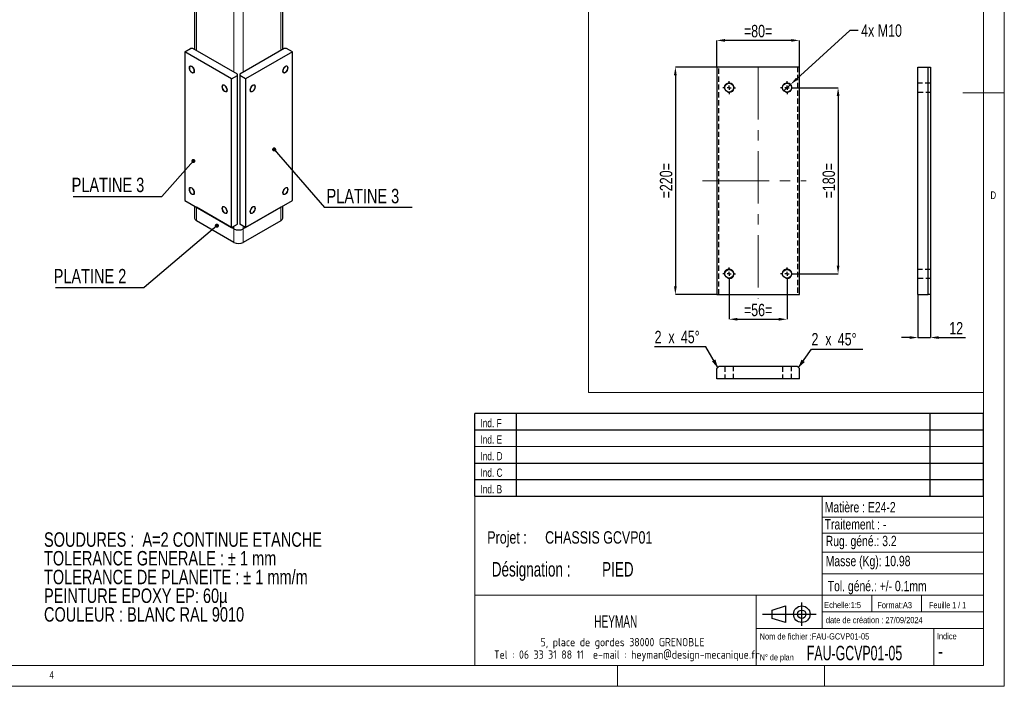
# Model space of a CAD drawing. Header units: millimetres. Extents: x 5 to 415, y 5 to 292.
# Tile 2 of 3: x 177 to 415, y 5 to 166. Entities that reach past the tile are written whole.
import ezdxf

# ---------------------------------------------------------------- set-up
doc = ezdxf.new("R2010")
doc.units = ezdxf.units.MM
doc.header["$PDSIZE"] = -1
doc.linetypes.add('CENTERX2', pattern=[20.32, 12.7, -2.54, 2.54, -2.54])
doc.linetypes.add('HIDDEN', pattern=[1.905, 1.27, -0.635])
for name, color, linetype in [('COTES', 1, 'Continuous'), ('NOTES', 6, 'Continuous'), ('TRAIT-MIXTES', 3, 'CENTERX2'), ('TRAIT-TIRET', 2, 'HIDDEN')]:
    doc.layers.add(name, color=color, linetype=linetype)
doc.layers.add('TRAIT-FORT', color=4, linetype='Continuous', lineweight=25)
doc.styles.add('SLDTEXTSTYLE0', font='TXT', dxfattribs={"width": 0.75})
doc.styles.add('SLDTEXTSTYLE1', font='TXT', dxfattribs={"width": 0.695728})
doc.styles.add('SLDTEXTSTYLE2', font='TXT', dxfattribs={"width": 0.637841})
doc.styles.add('SLDTEXTSTYLE3', font='TXT', dxfattribs={"width": 0.7})
doc.styles.add('SLDTEXTSTYLE4', font='TXT', dxfattribs={"width": 0.692308})
doc.styles.add('SLDTEXTSTYLE5', font='ISOCP3', dxfattribs={"width": 0.96})
doc.styles.add('SLDTEXTSTYLE6', font='TXT', dxfattribs={"width": 0.605})
doc.dimstyles.new('SLDDIMSTYLE0', dxfattribs={"dimtxt": 3, "dimasz": 2, "dimexe": 0, "dimexo": 0.0625, "dimgap": 0.75, "dimtad": 1, "dimlfac": 4, "dimrnd": 1e-09, "dimzin": 12, "dimdsep": 46, "dimtxsty": 'SLDTEXTSTYLE0', "dimsah": 1, "dimcen": 0.09, "dimadec": 0, "dimazin": 3, "dimtfac": 1, "dimtofl": 0, "dimtmove": 0, "dimatfit": 3, "dimfxl": 1, "dimfrac": 2, "dimtolj": 1, "dimtzin": 12, "dimarcsym": 0})
doc.dimstyles.new('SLDDIMSTYLE1', dxfattribs={"dimtxt": 3, "dimasz": 2, "dimexe": 0, "dimexo": 0.0625, "dimgap": 0.75, "dimtad": 1, "dimlfac": 4, "dimrnd": 1e-09, "dimzin": 12, "dimdsep": 46, "dimtxsty": 'SLDTEXTSTYLE0', "dimsah": 1, "dimcen": 0.09, "dimadec": 0, "dimazin": 3, "dimtfac": 1, "dimtmove": 0, "dimatfit": 0, "dimfxl": 1, "dimfrac": 2, "dimtolj": 1, "dimtzin": 12, "dimarcsym": 0})
doc.dimstyles.new('SLDDIMSTYLE3', dxfattribs={"dimtxt": 3, "dimasz": 2, "dimexe": 0, "dimexo": 0.0625, "dimgap": 0.75, "dimtad": 0, "dimtih": 1, "dimtoh": 1, "dimlfac": 4, "dimrnd": 1e-09, "dimzin": 12, "dimdsep": 46, "dimtxsty": 'SLDTEXTSTYLE0', "dimblk1": 'NONE', "dimsah": 1, "dimcen": 0, "dimadec": 0, "dimazin": 3, "dimtfac": 1, "dimtmove": 0, "dimatfit": 3, "dimldrblk": 'NONE', "dimfxl": 1, "dimfrac": 2, "dimtolj": 1, "dimtzin": 12, "dimarcsym": 0})
doc.dimstyles.new('SLDDIMSTYLE6', dxfattribs={"dimtxt": 0.18, "dimasz": 1, "dimexe": 0, "dimexo": 0.0625, "dimgap": 0, "dimtad": 0, "dimtih": 1, "dimtoh": 1, "dimdec": 0, "dimrnd": 1e-09, "dimzin": 0, "dimdsep": 46, "dimtxsty": 'Standard', "dimblk1": 'DOT', "dimblk2": 'DOT', "dimsah": 1, "dimcen": 0.09, "dimadec": 0, "dimazin": 0, "dimtfac": 1, "dimtdec": 0, "dimtofl": 0, "dimtmove": 0, "dimatfit": 3, "dimldrblk": 'DOT', "dimfxl": 1, "dimfrac": 2, "dimtolj": 1, "dimtzin": 0, "dimarcsym": 0})

# ---------------------------------------------------------------- blocks, each defined once
blk = doc.blocks.new('TAB MODIFS')
for p, q in [((123, 20), (0, 20)), ((0, 0), (0, 20)), ((10, 20), (10, 0)), ((110, 20), (110, 0)), ((123, 0), (123, 20)), ((0, 16), (123, 16)), ((0, 8), (123, 8)), ((0, 4), (123, 4)), ((0, 0), (123, 0))]:
    blk.add_line(p, q)
at = {"color": 7, "linetype": 'Continuous', "lineweight": 18}
blk.add_line((0, 12), (123, 12), dxfattribs=at)
at = {"color": 7}
for tag in ['AUTOATTR0', 'AUTOATTR1', 'AUTOATTR2', 'AUTOATTR3', 'AUTOATTR4', 'AUTOATTR5', 'AUTOATTR6', 'AUTOATTR7', 'AUTOATTR8', 'AUTOATTR9']:
    blk.add_attdef(tag, (0, 0), '', height=1, dxfattribs=at)
at = {"layer": 'NOTES', "color": 211, "char_height": 2, "attachment_point": 1, "style": 'SLDTEXTSTYLE0'}
for s, insert in [('Ind. F', (1.36, 18.66)), ('Ind. E', (1.36, 14.66)), ('Ind. D', (1.36, 10.66)), ('Ind. C', (1.36, 6.66)), ('Ind. B', (1.36, 2.66))]:
    blk.add_mtext(s, dxfattribs=dict(at, insert=insert))
blk = doc.blocks.new('Bloc2')
for p, q in [((2.32, 3.8), (5.55, 4.8)), ((5.55, 4.8), (5.55, 0.8)), ((9.48, 0), (9.48, 5.6)), ((0, 2.8), (12.98, 2.8)), ((2.32, 1.8), (2.32, 3.8)), ((5.55, 0.8), (2.32, 1.8))]:
    blk.add_line(p, q)
for radius in [2, 1]:
    blk.add_circle((9.48, 2.8), radius)
blk = doc.blocks.new('SW_NOTE_0')
at = {"layer": 'NOTES', "color": 0, "char_height": 3.5, "attachment_point": 1, "style": 'SLDTEXTSTYLE0'}
for s, insert in [('SOUDURES :  A=2 CONTINUE ETANCHE', (0, 4.51)), ('TOLERANCE GENERALE : ± 1 mm', (0, -0.01)), ('TOLERANCE DE PLANEITE : ± 1 mm/m', (0, -4.54)), ('PEINTURE EPOXY EP: 60µ', (0, -9.07)), ('COULEUR : BLANC RAL 9010', (0, -13.59))]:
    blk.add_mtext(s, dxfattribs=dict(at, insert=insert))
blk = doc.blocks.new('SW_NOTE_1')
at = {"layer": 'NOTES', "color": 0, "char_height": 3.5, "attachment_point": 1, "style": 'SLDTEXTSTYLE1'}
for s, insert in [('Désignation :', (0, 4.51)), ('PIED', (26.67, 4.51))]:
    blk.add_mtext(s, dxfattribs=dict(at, insert=insert))
blk = doc.blocks.new('SW_NOTE_2')
at = {"layer": 'NOTES', "color": 0, "char_height": 3, "attachment_point": 1, "style": 'SLDTEXTSTYLE0'}
for s, insert in [('Projet :', (0, 3.87)), ('CHASSIS GCVP01', (13.98, 3.87))]:
    blk.add_mtext(s, dxfattribs=dict(at, insert=insert))
blk = doc.blocks.new('SW_NOTE_3')
at = {"layer": 'NOTES', "color": 0, "char_height": 2, "attachment_point": 2, "style": 'SLDTEXTSTYLE5'}
for s, insert in [('5, place de gordes 38000 GRENOBLE', (21.97, 2.58)), ('Tel : 06 33 31 88 11  e-mail : heyman@design-mecanique.fr', (23.02, -0.42))]:
    blk.add_mtext(s, dxfattribs=dict(at, insert=insert))
blk = doc.blocks.new('_D_8')
at = {"layer": 'COTES', "color": 0, "lineweight": -2, "transparency": 16777216}
for p, q in [((394.12, 99.67), (394.12, 89.32)), ((397.12, 99.67), (397.12, 89.32)), ((392.12, 89.32), (390.12, 89.32)), ((394.12, 89.32), (397.12, 89.32)), ((399.12, 89.32), (405.62, 89.32))]:
    blk.add_line(p, q, dxfattribs=at)
at = {"layer": 'COTES', "color": 0, "transparency": 16777216}
for points in [[(392.12, 89.65), (392.12, 88.98), (394.12, 89.32)], [(399.12, 89.65), (399.12, 88.98), (397.12, 89.32)]]:
    blk.add_solid(points, dxfattribs=at)
at = {"layer": 'Defpoints', "color": 0, "transparency": 16777216}
for p in [(394.12, 99.73), (397.12, 99.73), (397.12, 89.32)]:
    blk.add_point(p, dxfattribs=at)
at = {"layer": 'COTES', "color": 0, "transparency": 16777216, "insert": (403.37, 93.07), "char_height": 3, "attachment_point": 2, "style": 'SLDTEXTSTYLE0'}
blk.add_mtext('\\A1;12', dxfattribs=at)
blk = doc.blocks.new('_D_13')
at = {"layer": 'COTES', "color": 0, "lineweight": -2, "transparency": 16777216}
for p, q in [((345.48, 154.79), (345.48, 161.17)), ((363.48, 161.17), (347.48, 161.17)), ((365.48, 154.79), (365.48, 161.17))]:
    blk.add_line(p, q, dxfattribs=at)
at = {"layer": 'COTES', "color": 0, "transparency": 16777216}
for points in [[(347.48, 161.5), (347.48, 160.84), (345.48, 161.17)], [(363.48, 161.5), (363.48, 160.84), (365.48, 161.17)]]:
    blk.add_solid(points, dxfattribs=at)
at = {"layer": 'Defpoints', "color": 0, "transparency": 16777216}
for p in [(345.48, 161.17), (345.48, 154.73), (365.48, 154.73)]:
    blk.add_point(p, dxfattribs=at)
at = {"layer": 'COTES', "color": 0, "transparency": 16777216, "insert": (355.48, 164.92), "char_height": 3, "attachment_point": 2, "style": 'SLDTEXTSTYLE0'}
blk.add_mtext('\\A1;=80=', dxfattribs=at)
blk = doc.blocks.new('_D_14')
at = {"layer": 'COTES', "color": 0, "lineweight": -2, "transparency": 16777216}
for p, q in [((345.41, 154.73), (335.48, 154.73)), ((335.48, 152.73), (335.48, 101.73)), ((345.41, 99.73), (335.48, 99.73))]:
    blk.add_line(p, q, dxfattribs=at)
at = {"layer": 'COTES', "color": 0, "transparency": 16777216}
for points in [[(335.14, 152.73), (335.81, 152.73), (335.48, 154.73)], [(335.14, 101.73), (335.81, 101.73), (335.48, 99.73)]]:
    blk.add_solid(points, dxfattribs=at)
at = {"layer": 'Defpoints', "color": 0, "transparency": 16777216}
for p in [(345.48, 154.73), (335.48, 99.73), (345.48, 99.73)]:
    blk.add_point(p, dxfattribs=at)
at = {"layer": 'COTES', "color": 0, "transparency": 16777216, "insert": (331.73, 127.23), "char_height": 3, "attachment_point": 2, "rotation": 90, "style": 'SLDTEXTSTYLE0'}
blk.add_mtext('\\A1;=220=', dxfattribs=at)
blk = doc.blocks.new('_D_15')
at = {"layer": 'COTES', "color": 0, "lineweight": -2, "transparency": 16777216}
for p, q in [((364.1, 149.73), (374.82, 149.73)), ((374.82, 147.73), (374.82, 106.73)), ((364.1, 104.73), (374.82, 104.73))]:
    blk.add_line(p, q, dxfattribs=at)
at = {"layer": 'COTES', "color": 0, "transparency": 16777216}
for points in [[(374.48, 147.73), (375.15, 147.73), (374.82, 149.73)], [(374.48, 106.73), (375.15, 106.73), (374.82, 104.73)]]:
    blk.add_solid(points, dxfattribs=at)
at = {"layer": 'Defpoints', "color": 0, "transparency": 16777216}
for p in [(364.04, 149.73), (364.04, 104.73), (374.82, 104.73)]:
    blk.add_point(p, dxfattribs=at)
at = {"layer": 'COTES', "color": 0, "transparency": 16777216, "insert": (371.07, 127.23), "char_height": 3, "attachment_point": 2, "rotation": 90, "style": 'SLDTEXTSTYLE0'}
blk.add_mtext('\\A1;=180=', dxfattribs=at)
blk = doc.blocks.new('_D_16')
at = {"layer": 'COTES', "color": 0, "lineweight": -2, "transparency": 16777216}
for p, q in [((348.48, 103.11), (348.48, 93.74)), ((362.48, 103.11), (362.48, 93.74)), ((350.48, 93.74), (360.48, 93.74))]:
    blk.add_line(p, q, dxfattribs=at)
at = {"layer": 'COTES', "color": 0, "transparency": 16777216}
for points in [[(350.48, 94.08), (350.48, 93.41), (348.48, 93.74)], [(360.48, 94.08), (360.48, 93.41), (362.48, 93.74)]]:
    blk.add_solid(points, dxfattribs=at)
at = {"layer": 'Defpoints', "color": 0, "transparency": 16777216}
for p in [(348.48, 103.17), (362.48, 103.17), (362.48, 93.74)]:
    blk.add_point(p, dxfattribs=at)
at = {"layer": 'COTES', "color": 0, "transparency": 16777216, "insert": (355.48, 97.49), "char_height": 3, "attachment_point": 2, "style": 'SLDTEXTSTYLE0'}
blk.add_mtext('\\A1;=56=', dxfattribs=at)
blk = doc.blocks.new('_D_17')
at = {"layer": 'COTES', "color": 0, "lineweight": -2, "transparency": 16777216}
for p, q in [((377.64, 163.55), (364.83, 151.88)), ((379.64, 163.55), (377.64, 163.55)), ((361.6, 148.93), (363.35, 150.53))]:
    blk.add_line(p, q, dxfattribs=at)
at = {"layer": 'COTES', "color": 0, "transparency": 16777216}
blk.add_solid([(364.61, 152.12), (365.06, 151.63), (363.35, 150.53)], dxfattribs=at)
at = {"layer": 'Defpoints', "color": 0, "transparency": 16777216}
for p in [(363.35, 150.53), (361.6, 148.93)]:
    blk.add_point(p, dxfattribs=at)
at = {"layer": 'COTES', "color": 0, "transparency": 16777216, "insert": (380.39, 165.05), "char_height": 3, "attachment_point": 1, "style": 'SLDTEXTSTYLE0'}
blk.add_mtext('\\A1;4x M10', dxfattribs=at)
blk = doc.blocks.new('_None')
blk = doc.blocks.new('SW_CENTERMARKSYMBOL_3')
at = {"layer": 'TRAIT-MIXTES', "color": 0}
for p, q in [((-1, 0), (-1.5625, 0)), ((0, 0), (-0.5, 0)), ((0, 1), (0, 1.5625)), ((0, 0), (0, 0.5)), ((0, 0), (0, -0.5)), ((0, 0), (0.5, 0)), ((1, 0), (1.5625, 0)), ((0, -1), (0, -1.5625))]:
    blk.add_line(p, q, dxfattribs=at)
blk = doc.blocks.new('SW_CENTERMARKSYMBOL_4')
at = {"layer": 'TRAIT-MIXTES', "color": 0}
for p, q in [((-1, 0), (-1.5625, 0)), ((0, 0), (-0.5, 0)), ((0, 1), (0, 1.5625)), ((0, 0), (0, 0.5)), ((0, 0), (0, -0.5)), ((0, 0), (0.5, 0)), ((1, 0), (1.5625, 0)), ((0, -1), (0, -1.5625))]:
    blk.add_line(p, q, dxfattribs=at)
blk = doc.blocks.new('SW_CENTERMARKSYMBOL_5')
at = {"layer": 'TRAIT-MIXTES', "color": 0}
for p, q in [((-1, 0), (-1.5625, 0)), ((0, 0), (-0.5, 0)), ((0, 1), (0, 1.5625)), ((0, 0), (0, 0.5)), ((0, 0), (0, -0.5)), ((0, 0), (0.5, 0)), ((1, 0), (1.5625, 0)), ((0, -1), (0, -1.5625))]:
    blk.add_line(p, q, dxfattribs=at)
blk = doc.blocks.new('SW_CENTERMARKSYMBOL_6')
at = {"layer": 'TRAIT-MIXTES', "color": 0}
for p, q in [((-1, 0), (-1.5625, 0)), ((0, 0), (-0.5, 0)), ((0, 1), (0, 1.5625)), ((0, 0), (0, 0.5)), ((0, 0), (0, -0.5)), ((0, 0), (0.5, 0)), ((1, 0), (1.5625, 0)), ((0, -1), (0, -1.5625))]:
    blk.add_line(p, q, dxfattribs=at)
blk = doc.blocks.new('SW_CHAMFER_DIMENSION_0')
at = {"layer": 'COTES', "color": 0}
for p, q in [((-3.16, -4.49), (0, 0)), ((0, 0), (12.39, 0))]:
    blk.add_line(p, q, dxfattribs=at)
blk.add_solid([(-3.16, -4.49), (-1.6, -3.14), (-2.42, -2.56)], dxfattribs=at)
at = {"layer": 'COTES', "color": 0, "char_height": 3, "attachment_point": 1, "style": 'SLDTEXTSTYLE0'}
for s, insert in [('2', (0, 3.87)), ('x', (3.34, 3.87)), ('45°', (6.35, 3.87))]:
    blk.add_mtext(s, dxfattribs=dict(at, insert=insert))
blk = doc.blocks.new('SW_CHAMFER_DIMENSION_1')
at = {"layer": 'COTES', "color": 0}
for p, q in [((12.39, 0), (0, 0)), ((15.27, -5.02), (12.39, 0))]:
    blk.add_line(p, q, dxfattribs=at)
blk.add_solid([(15.27, -5.02), (14.71, -3.04), (13.84, -3.53)], dxfattribs=at)
at = {"layer": 'COTES', "color": 0, "char_height": 3, "attachment_point": 1, "style": 'SLDTEXTSTYLE0'}
for s, insert in [('2', (0, 3.87)), ('x', (3.34, 3.87)), ('45°', (6.35, 3.87))]:
    blk.add_mtext(s, dxfattribs=dict(at, insert=insert))
blk = doc.blocks.new('SW_NOTE_5')
at = {"layer": 'NOTES', "color": 0}
blk.add_line((-21.37, 0), (0, 0), dxfattribs=at)
at = {"layer": 'NOTES', "color": 0, "insert": (-21.78, 4.58), "char_height": 3.5, "attachment_point": 1, "style": 'SLDTEXTSTYLE0'}
blk.add_mtext('PLATINE 3', dxfattribs=at)
blk = doc.blocks.new('_Dot')
at = {"color": 0, "linetype": 'ByBlock', "lineweight": -2}
blk.add_line((-0.5, 0), (-1, 0), dxfattribs=at)
at = {"color": 0, "linetype": 'ByBlock', "const_width": 0.5}
blk.add_lwpolyline([(-0.25, 0, 1), (0.25, 0, 1)], format="xyb", close=True, dxfattribs=at)
blk = doc.blocks.new('SW_NOTE_6')
at = {"layer": 'NOTES', "color": 0}
blk.add_line((21.12, 0), (0, 0), dxfattribs=at)
at = {"layer": 'NOTES', "color": 0, "insert": (0.46, 4.52), "char_height": 3.5, "attachment_point": 1, "style": 'SLDTEXTSTYLE0'}
blk.add_mtext('PLATINE 3', dxfattribs=at)
blk = doc.blocks.new('SW_NOTE_7')
at = {"layer": 'NOTES', "color": 0}
blk.add_line((-21.37, 0), (0, 0), dxfattribs=at)
at = {"layer": 'NOTES', "color": 0, "insert": (-21.85, 4.53), "char_height": 3.5, "attachment_point": 1, "style": 'SLDTEXTSTYLE0'}
blk.add_mtext('PLATINE 2', dxfattribs=at)

msp = doc.modelspace()

# ---------------------------------------------------------------- linework, layer by layer
at = {"lineweight": 18}
for p, q in [((415, 5), (415, 292)), ((410, 287), (410, 10)), ((219.7112, 158.7155), (219.7112, 208.5255)), ((240.0759, 158.7155), (240.0759, 208.5255)), ((228.7622, 153.4905), (228.7622, 203.3004)), ((231.0249, 153.4905), (231.0249, 203.3004)), ((314.4515, 174.4145), (314.4515, 76.0042)), ((410, 174.4145), (410, 76.0042)), ((415, 148.5), (405, 148.5)), ((219.7112, 120.828), (219.7112, 120.8284)), ((219.7112, 117.5619), (219.7112, 120.828)), ((240.0759, 120.828), (240.0759, 120.8284)), ((240.0759, 117.5619), (240.0759, 120.828)), ((228.7622, 115.603), (228.7622, 116.2565)), ((228.7622, 112.3369), (228.7622, 115.603)), ((231.0249, 115.603), (231.0249, 116.2565)), ((231.0249, 112.3369), (231.0249, 115.603)), ((410, 76.0042), (314.4515, 76.0042)), ((286.999, 50.9996), (286.999, 9.9996)), ((409.999, 50.9996), (286.999, 50.9996)), ((370.999, 50.9996), (370.999, 18.9996)), ((370.999, 45.9273), (409.999, 45.9273)), ((370.999, 42.0112), (409.999, 42.0112)), ((370.999, 37.4097), (409.999, 37.4097)), ((370.999, 32.1718), (410, 32.1718)), ((286.999, 26.9996), (409.999, 26.9996)), ((354.999, 26.9996), (354.999, 9.9996)), ((382.999, 26.9996), (382.999, 22.9996)), ((394.999, 26.9996), (394.999, 22.9996)), ((370.999, 22.9996), (409.999, 22.9996)), ((354.999, 18.9996), (409.999, 18.9996)), ((397.999, 18.9996), (397.999, 9.9996)), ((10, 10), (410, 10)), ((321.499, 9.9996), (321.499, 4.9996)), ((371.499, 9.9996), (371.499, 4.9996)), ((5, 5), (415, 5))]:
    msp.add_line(p, q, dxfattribs=at)
at = {"lineweight": 18, "flags": 128}
for points in [[(219.2516, 153.7553), (219.2005, 153.488), (219.0548, 153.3204), (218.8369, 153.2781), (218.5798, 153.3674), (218.3228, 153.5749), (218.1048, 153.8688), (217.9592, 154.2045), (217.9081, 154.5309), (217.9592, 154.7983), (218.1048, 154.9658), (218.3228, 155.0082), (218.5798, 154.9188), (218.8369, 154.7114), (219.0548, 154.4174), (219.2005, 154.0817), (219.2516, 153.7553)], [(241.879, 154.5309), (241.8279, 154.2045), (241.6823, 153.8688), (241.4643, 153.5749), (241.2073, 153.3674), (240.9502, 153.2781), (240.7323, 153.3204), (240.5866, 153.488), (240.5355, 153.7553), (240.5866, 154.0817), (240.7323, 154.4174), (240.9502, 154.7114), (241.2073, 154.9188), (241.4643, 155.0082), (241.6823, 154.9658), (241.8279, 154.7983), (241.879, 154.5309)], [(227.1712, 149.1834), (227.1201, 148.9161), (226.9744, 148.7485), (226.7565, 148.7062), (226.4994, 148.7955), (226.2424, 149.003), (226.0244, 149.2969), (225.8788, 149.6327), (225.8277, 149.959), (225.8788, 150.2264), (226.0244, 150.394), (226.2424, 150.4363), (226.4994, 150.347), (226.7565, 150.1395), (226.9744, 149.8455), (227.1201, 149.5098), (227.1712, 149.1834)], [(233.9594, 149.959), (233.9083, 149.6327), (233.7627, 149.2969), (233.5447, 149.003), (233.2877, 148.7955), (233.0306, 148.7062), (232.8127, 148.7485), (232.667, 148.9161), (232.6159, 149.1834), (232.667, 149.5098), (232.8127, 149.8455), (233.0306, 150.1395), (233.2877, 150.347), (233.5447, 150.4363), (233.7627, 150.394), (233.9083, 150.2264), (233.9594, 149.959)], [(219.2516, 124.3599), (219.2005, 124.0925), (219.0548, 123.9249), (218.8369, 123.8826), (218.5798, 123.9719), (218.3228, 124.1794), (218.1048, 124.4734), (217.9592, 124.8091), (217.9081, 125.1354), (217.9592, 125.4028), (218.1048, 125.5704), (218.3228, 125.6127), (218.5798, 125.5234), (218.8369, 125.3159), (219.0548, 125.022), (219.2005, 124.6862), (219.2516, 124.3599)], [(241.879, 125.1354), (241.8279, 124.8091), (241.6823, 124.4734), (241.4643, 124.1794), (241.2073, 123.9719), (240.9502, 123.8826), (240.7323, 123.9249), (240.5866, 124.0925), (240.5355, 124.3599), (240.5866, 124.6862), (240.7323, 125.022), (240.9502, 125.3159), (241.2073, 125.5234), (241.4643, 125.6127), (241.6823, 125.5704), (241.8279, 125.4028), (241.879, 125.1354)], [(227.1712, 119.788), (227.1201, 119.5206), (226.9744, 119.353), (226.7565, 119.3107), (226.4994, 119.4001), (226.2424, 119.6075), (226.0244, 119.9015), (225.8788, 120.2372), (225.8277, 120.5636), (225.8788, 120.8309), (226.0244, 120.9985), (226.2424, 121.0408), (226.4994, 120.9515), (226.7565, 120.744), (226.9744, 120.4501), (227.1201, 120.1143), (227.1712, 119.788)], [(233.9594, 120.5636), (233.9083, 120.2372), (233.7627, 119.9015), (233.5447, 119.6075), (233.2877, 119.4001), (233.0306, 119.3107), (232.8127, 119.353), (232.667, 119.5206), (232.6159, 119.788), (232.667, 120.1143), (232.8127, 120.4501), (233.0306, 120.744), (233.2877, 120.9515), (233.5447, 121.0408), (233.7627, 120.9985), (233.9083, 120.8309), (233.9594, 120.5636)]]:
    msp.add_lwpolyline(points, dxfattribs=at)
at = {"lineweight": 18}
for centre in [(348.4765, 149.7308), (362.4765, 149.7308), (348.4765, 104.7308), (362.4765, 104.7308)]:
    msp.add_arc(centre, 1.1875, 255, 195, dxfattribs=at)
at = {"layer": 'TRAIT-FORT', "lineweight": 25}
for p, q in [((219.2426, 208.796), (219.2426, 158.9861)), ((240.5445, 158.9861), (240.5445, 208.796)), ((216.8828, 158.389), (218.297, 159.2054)), ((228.1965, 151.8577), (216.8828, 158.389)), ((216.8828, 158.389), (216.8828, 122.4612)), ((218.8627, 159.2054), (218.297, 159.2054)), ((229.6107, 153.0007), (218.8627, 159.2054)), ((240.9244, 159.2054), (230.1764, 153.0007)), ((242.9043, 158.389), (231.5906, 151.8577)), ((241.4901, 159.2054), (240.9244, 159.2054)), ((242.9043, 158.389), (241.4901, 159.2054)), ((242.9043, 122.4612), (242.9043, 158.389)), ((365.4765, 154.7308), (345.4765, 154.7308)), ((345.4765, 154.7308), (345.4765, 99.7308)), ((365.4765, 99.7308), (365.4765, 154.7308)), ((394.1168, 99.7308), (394.1168, 154.7308)), ((394.1168, 154.7308), (396.6168, 154.7308)), ((396.6168, 99.7308), (396.6168, 154.7308)), ((396.6168, 154.7308), (397.1168, 154.7308)), ((397.1168, 154.7308), (397.1168, 99.7308)), ((228.1965, 151.8577), (229.6107, 152.6741)), ((229.6107, 152.6741), (229.6107, 153.0007)), ((229.6107, 116.7463), (229.6107, 152.6741)), ((230.1764, 153.0007), (230.1764, 152.6741)), ((230.1764, 152.6741), (230.1764, 116.7463)), ((231.5906, 151.8577), (230.1764, 152.6741)), ((228.1965, 115.9299), (228.1965, 151.8577)), ((231.5906, 151.8577), (231.5906, 115.9299)), ((216.8828, 122.4612), (228.1965, 115.9299)), ((231.5906, 115.9299), (242.9043, 122.4612)), ((219.2426, 121.0989), (219.2426, 118.215)), ((219.7112, 120.828), (219.6865, 120.8426)), ((228.7622, 115.603), (219.7112, 120.828)), ((240.0759, 120.828), (231.0249, 115.603)), ((240.1006, 120.8426), (240.0759, 120.828)), ((240.5445, 118.215), (240.5445, 121.0989)), ((228.7622, 112.3369), (219.7112, 117.5619)), ((228.1965, 115.9299), (229.6107, 116.7463)), ((231.5906, 115.9299), (230.1764, 116.7463)), ((240.0759, 117.5619), (231.0249, 112.3369)), ((345.4765, 99.7308), (365.4765, 99.7308)), ((394.1168, 99.7308), (396.6168, 99.7308)), ((397.1168, 99.7308), (396.6168, 99.7308)), ((345.9765, 82.3121), (345.4765, 81.8121)), ((345.4765, 79.3121), (345.4765, 81.8121)), ((364.9765, 82.3121), (345.9765, 82.3121)), ((365.4765, 81.8121), (364.9765, 82.3121)), ((365.4765, 79.3121), (365.4765, 81.8121)), ((365.4765, 79.3121), (345.4765, 79.3121))]:
    msp.add_line(p, q, dxfattribs=at)
at = {"layer": 'TRAIT-FORT', "lineweight": 25, "flags": 128}
for points in [[(219.1809, 153.7961), (219.1542, 154.0161), (219.0764, 154.2474), (218.9546, 154.4694), (218.7994, 154.6624), (218.6248, 154.8093), (218.4461, 154.897), (218.2793, 154.9177), (218.1393, 154.8696), (218.0383, 154.7569), (217.9855, 154.5897), (217.9855, 154.3828), (218.0383, 154.1546), (218.1393, 153.9254), (218.2793, 153.7155), (218.4461, 153.5437), (218.6248, 153.4251), (218.7994, 153.3703), (218.9546, 153.3842), (219.0764, 153.4655), (219.1542, 153.607), (219.1809, 153.7961)], [(241.8083, 154.4901), (241.7816, 154.6793), (241.7039, 154.8208), (241.582, 154.9021), (241.4268, 154.916), (241.2522, 154.8612), (241.0735, 154.7426), (240.9067, 154.5707), (240.7667, 154.3609), (240.6657, 154.1317), (240.6129, 153.9035), (240.6129, 153.6966), (240.6657, 153.5294), (240.7667, 153.4167), (240.9067, 153.3686), (241.0735, 153.3893), (241.2522, 153.4769), (241.4268, 153.6238), (241.582, 153.8168), (241.7039, 154.0388), (241.7816, 154.2701), (241.8083, 154.4901)], [(227.1005, 149.2243), (227.0738, 149.4443), (226.996, 149.6755), (226.8742, 149.8975), (226.719, 150.0906), (226.5444, 150.2374), (226.3657, 150.3251), (226.1989, 150.3458), (226.0588, 150.2977), (225.9579, 150.185), (225.9051, 150.0178), (225.9051, 149.8109), (225.9579, 149.5827), (226.0588, 149.3535), (226.1989, 149.1437), (226.3657, 148.9718), (226.5444, 148.8532), (226.719, 148.7984), (226.8742, 148.8123), (226.996, 148.8936), (227.0738, 149.0351), (227.1005, 149.2243)], [(233.8887, 149.9182), (233.862, 150.1074), (233.7843, 150.2489), (233.6624, 150.3302), (233.5073, 150.3441), (233.3326, 150.2893), (233.1539, 150.1707), (232.9871, 149.9988), (232.8471, 149.789), (232.7461, 149.5598), (232.6933, 149.3316), (232.6933, 149.1247), (232.7461, 148.9575), (232.8471, 148.8448), (232.9871, 148.7967), (233.1539, 148.8174), (233.3326, 148.905), (233.5073, 149.0519), (233.6624, 149.2449), (233.7843, 149.4669), (233.862, 149.6982), (233.8887, 149.9182)], [(219.1809, 124.4007), (219.1542, 124.6207), (219.0764, 124.8519), (218.9546, 125.074), (218.7994, 125.267), (218.6248, 125.4138), (218.4461, 125.5015), (218.2793, 125.5222), (218.1393, 125.4741), (218.0383, 125.3614), (217.9855, 125.1942), (217.9855, 124.9873), (218.0383, 124.7591), (218.1393, 124.5299), (218.2793, 124.3201), (218.4461, 124.1482), (218.6248, 124.0296), (218.7994, 123.9748), (218.9546, 123.9887), (219.0764, 124.07), (219.1542, 124.2115), (219.1809, 124.4007)], [(241.8083, 125.0946), (241.7816, 125.2838), (241.7039, 125.4253), (241.582, 125.5066), (241.4268, 125.5205), (241.2522, 125.4657), (241.0735, 125.3471), (240.9067, 125.1752), (240.7667, 124.9654), (240.6657, 124.7362), (240.6129, 124.508), (240.6129, 124.3011), (240.6657, 124.1339), (240.7667, 124.0212), (240.9067, 123.9731), (241.0735, 123.9938), (241.2522, 124.0815), (241.4268, 124.2283), (241.582, 124.4214), (241.7039, 124.6434), (241.7816, 124.8746), (241.8083, 125.0946)], [(227.1005, 119.8288), (227.0738, 120.0488), (226.996, 120.2801), (226.8742, 120.5021), (226.719, 120.6951), (226.5444, 120.842), (226.3657, 120.9296), (226.1989, 120.9503), (226.0588, 120.9022), (225.9579, 120.7895), (225.9051, 120.6223), (225.9051, 120.4154), (225.9579, 120.1872), (226.0588, 119.958), (226.1989, 119.7482), (226.3657, 119.5763), (226.5444, 119.4577), (226.719, 119.4029), (226.8742, 119.4168), (226.996, 119.4981), (227.0738, 119.6396), (227.1005, 119.8288)], [(233.8887, 120.5227), (233.862, 120.7119), (233.7843, 120.8534), (233.6624, 120.9347), (233.5073, 120.9486), (233.3326, 120.8938), (233.1539, 120.7752), (232.9871, 120.6034), (232.8471, 120.3935), (232.7461, 120.1643), (232.6933, 119.9361), (232.6933, 119.7292), (232.7461, 119.562), (232.8471, 119.4493), (232.9871, 119.4012), (233.1539, 119.4219), (233.3326, 119.5096), (233.5073, 119.6565), (233.6624, 119.8495), (233.7843, 120.0715), (233.862, 120.3027), (233.8887, 120.5227)]]:
    msp.add_lwpolyline(points, dxfattribs=at)
at = {"layer": 'TRAIT-FORT', "lineweight": 25}
for centre in [(348.4765, 149.7308), (362.4765, 149.7308), (348.4765, 104.7308), (362.4765, 104.7308)]:
    msp.add_circle(centre, 1.0625, dxfattribs=at)
for centre, radius, start, end in [((220.0433, 118.2949), 0.8047, 185.694799, 245.625342), ((239.7438, 118.2949), 0.8047, 294.374658, 354.305201), ((229.8936, 117.7866), 2.4592, 242.609672, 297.390328), ((229.8936, 114.5204), 2.4592, 242.609672, 297.390328)]:
    msp.add_arc(centre, radius, start, end, dxfattribs=at)
at = {"layer": 'TRAIT-MIXTES', "lineweight": 18}
for p, q in [((355.4765, 154.7308), (355.4765, 98.785)), ((342.0325, 127.2308), (345.4765, 127.2308)), ((345.4765, 127.2308), (367.1095, 127.2308))]:
    msp.add_line(p, q, dxfattribs=at)
at = {"layer": 'TRAIT-TIRET'}
for p, q in [((345.9765, 99.7308), (345.9765, 154.7308)), ((364.9765, 154.7308), (364.9765, 99.7308)), ((397.1168, 150.7933), (394.1168, 150.7933)), ((394.1168, 148.6683), (397.1168, 148.6683)), ((397.1168, 105.7933), (394.1168, 105.7933)), ((394.1168, 103.6683), (397.1168, 103.6683)), ((347.414, 82.3121), (347.414, 79.3121)), ((349.539, 79.3121), (349.539, 82.3121)), ((361.414, 82.3121), (361.414, 79.3121)), ((363.539, 79.3121), (363.539, 82.3121))]:
    msp.add_line(p, q, dxfattribs=at)

# ---------------------------------------------------------------- block references
for name, p in [('TAB MODIFS', (286.9925, 50.9894)), ('Bloc2', (356.5589, 19.6339))]:
    msp.add_blockref(name, p)
at = {"layer": 'COTES'}
for name, p in [('SW_CHAMFER_DIMENSION_1', (330.4552, 87.082)), ('SW_CHAMFER_DIMENSION_0', (368.3854, 86.5477))]:
    msp.add_blockref(name, p, dxfattribs=at)
at = {"layer": 'NOTES'}
for name, p in [('SW_NOTE_5', (211.3028, 123.3988)), ('SW_NOTE_6', (250.695, 120.7573)), ('SW_NOTE_7', (207.0261, 101.3863)), ('SW_NOTE_0', (182.8432, 37.7214)), ('SW_NOTE_2', (290.0144, 38.6219)), ('SW_NOTE_1', (291.1005, 30.5305)), ('SW_NOTE_3', (300.7393, 14.0956))]:
    msp.add_blockref(name, p, dxfattribs=at)
at = {"layer": 'TRAIT-MIXTES'}
for name, p in [('SW_CENTERMARKSYMBOL_5', (348.4765, 149.7308)), ('SW_CENTERMARKSYMBOL_3', (362.4765, 149.7308)), ('SW_CENTERMARKSYMBOL_6', (348.4765, 104.7308)), ('SW_CENTERMARKSYMBOL_4', (362.4765, 104.7308))]:
    msp.add_blockref(name, p, dxfattribs=at)

# ---------------------------------------------------------------- texts
at = {"layer": 'NOTES'}
for s, insert, char_height, attachment_point, style in [('D', (411.6667, 124.668), 1.8521, 1, 'SLDTEXTSTYLE0'), ('Matière : E24-2', (371.5848, 49.5547), 2.5, 1, 'SLDTEXTSTYLE0'), ('Traitement : -', (371.5848, 45.4257), 2.5, 1, 'SLDTEXTSTYLE0'), ('Rug. géné.: 3.2', (371.8269, 41.3902), 2.5, 1, 'SLDTEXTSTYLE0'), ('Masse (Kg): 10.98', (371.8269, 36.5449), 2.5, 1, 'SLDTEXTSTYLE0'), ('Tol. géné.: +/- 0.1mm', (372.3226, 30.4989), 2.5, 1, 'SLDTEXTSTYLE0'), ('Echelle:1:5', (371.4524, 25.4043), 1.5, 1, 'SLDTEXTSTYLE0'), ('Format:A3', (384.2882, 25.3797), 1.5, 1, 'SLDTEXTSTYLE0'), ('Feuille 1 / 1', (396.8054, 25.3835), 1.5, 1, 'SLDTEXTSTYLE4'), ('HEYMAN', (321.0799, 22.1749), 3, 2, 'SLDTEXTSTYLE6'), ('date de création : 27/09/2024', (371.8657, 21.7654), 1.5, 1, 'SLDTEXTSTYLE0'), ('Nom de fichier :FAU-GCVP01-05', (355.8514, 17.8149), 1.5, 1, 'SLDTEXTSTYLE0'), ('Indice', (398.6917, 17.8597), 1.5, 1, 'SLDTEXTSTYLE0'), ('FAU-GCVP01-05', (367.2556, 14.7872), 3.5, 1, 'SLDTEXTSTYLE2'), ('N° de plan', (355.8771, 12.7646), 1.5, 1, 'SLDTEXTSTYLE3'), ('-', (398.9911, 15.2757), 3.5, 1, 'SLDTEXTSTYLE0'), ('4', (184.1667, 8.668), 1.8521, 1, 'SLDTEXTSTYLE0')]:
    msp.add_mtext(s, dxfattribs=dict(at, insert=insert, char_height=char_height, attachment_point=attachment_point, style=style))

# ---------------------------------------------------------------- dimensions: what is measured, and where the dimension line sits
at = {"layer": 'COTES'}
for base, p1, p2, dimstyle, picture, middle in [((345.4765, 161.1695), (365.4765, 154.7308), (345.4765, 154.7308), 'SLDDIMSTYLE0', '_D_13', (355.4765, 161.1695)), ((362.4765, 93.7424), (348.4765, 103.1683), (362.4765, 103.1683), 'SLDDIMSTYLE1', '_D_16', (355.4765, 93.7424))]:
    dim = msp.add_linear_dim(base=base, p1=p1, p2=p2, text='=<>=', dimstyle=dimstyle, dxfattribs=at)
    dim.commit()
    dim.dimension.update_dxf_attribs({"geometry": picture, "text_midpoint": middle, "dimtype": 160})
dim = msp.add_diameter_dim_2p(p1=(361.5989, 148.9308), p2=(363.354, 150.5309), text='4x M10', dimstyle='SLDDIMSTYLE3', override={"dimpost": '<>'}, dxfattribs=at)
dim.commit()
dim.dimension.update_dxf_attribs({"geometry": '_D_17', "text_midpoint": (386.198, 163.5508), "dimtype": 163})
for base, p1, p2, picture, middle in [((335.4765, 99.7308), (345.4765, 154.7308), (345.4765, 99.7308), '_D_14', (335.4765, 127.2308)), ((374.8171, 104.7308), (364.039, 149.7308), (364.039, 104.7308), '_D_15', (374.8171, 127.2308))]:
    dim = msp.add_linear_dim(base=base, p1=p1, p2=p2, angle=90, text='=<>=', dimstyle='SLDDIMSTYLE0', dxfattribs=at)
    dim.commit()
    dim.dimension.update_dxf_attribs({"geometry": picture, "text_midpoint": middle, "dimtype": 160})
dim = msp.add_linear_dim(base=(397.1168, 89.3172), p1=(394.1168, 99.7308), p2=(397.1168, 99.7308), angle=0, dimstyle='SLDDIMSTYLE1', dxfattribs=at)
dim.commit()
dim.dimension.update_dxf_attribs({"geometry": '_D_8', "text_midpoint": (403.3668, 89.3172), "dimtype": 160})

# ---------------------------------------------------------------- leaders
at = {"layer": 'NOTES'}
for points in [[(238.4832, 134.8058), (250.695, 120.7573)], [(218.9641, 132.0088), (211.3028, 123.3988)], [(224.6368, 116.3687), (207.0261, 101.3863)]]:
    msp.add_leader(points, dimstyle='SLDDIMSTYLE6', dxfattribs=at)

doc.saveas('drawing.dxf')
